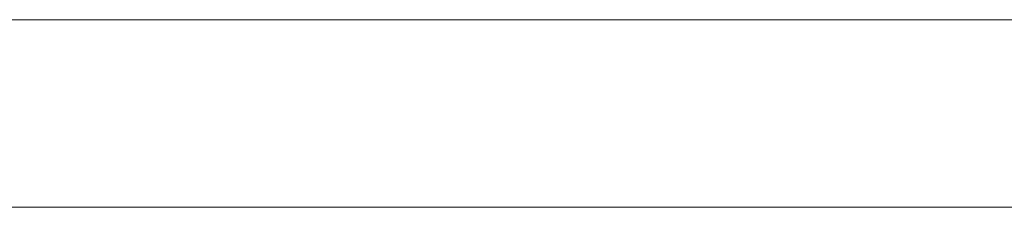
# Model space of a CAD drawing. Header units: millimetres. Extents: x -15489 to 15034, y -13406 to 13375.
# Tile 3 of 11: x -1988 to -938, y -2390 to -2190. Entities that reach past the tile are written whole.
import ezdxf

# ---------------------------------------------------------------- set-up
doc = ezdxf.new("R2010")
doc.units = ezdxf.units.MM
doc.layers.add('A-WALL', color=113, linetype='Continuous', lineweight=9)

msp = doc.modelspace()

# ---------------------------------------------------------------- meshes
at = {"layer": 'A-WALL'}
mesh = msp.add_polyface(dxfattribs=at)
corners = [(-4087.9, -2190.1, 8000), (4312.1, -2190.1, 8000), (4312.1, -2190.1), (-4087.9, -2190.1)]
mesh.append_faces([[corners[k] for k in face] for face in [(0, 1, 2, 3)]])
mesh = msp.add_polyface(dxfattribs=at)
corners = [(-4087.9, -2390.1), (-4087.9, -2190.1), (4312.1, -2190.1), (4312.1, -2390.1)]
mesh.append_faces([[corners[k] for k in face] for face in [(0, 1, 2, 3)]])
mesh = msp.add_polyface(dxfattribs=at)
corners = [(4312.1, -2390.1, 8000), (4312.1, -2190.1, 8000), (-4087.9, -2190.1, 8000), (-4087.9, -2390.1, 8000)]
mesh.append_faces([[corners[k] for k in face] for face in [(0, 1, 2, 3)]])
mesh = msp.add_polyface(dxfattribs=at)
corners = [(4312.1, -2390.1), (4312.1, -2390.1, 8000), (-4087.9, -2390.1, 8000), (-4087.9, -2390.1)]
mesh.append_faces([[corners[k] for k in face] for face in [(0, 1, 2, 3)]])

doc.saveas('drawing.dxf')
